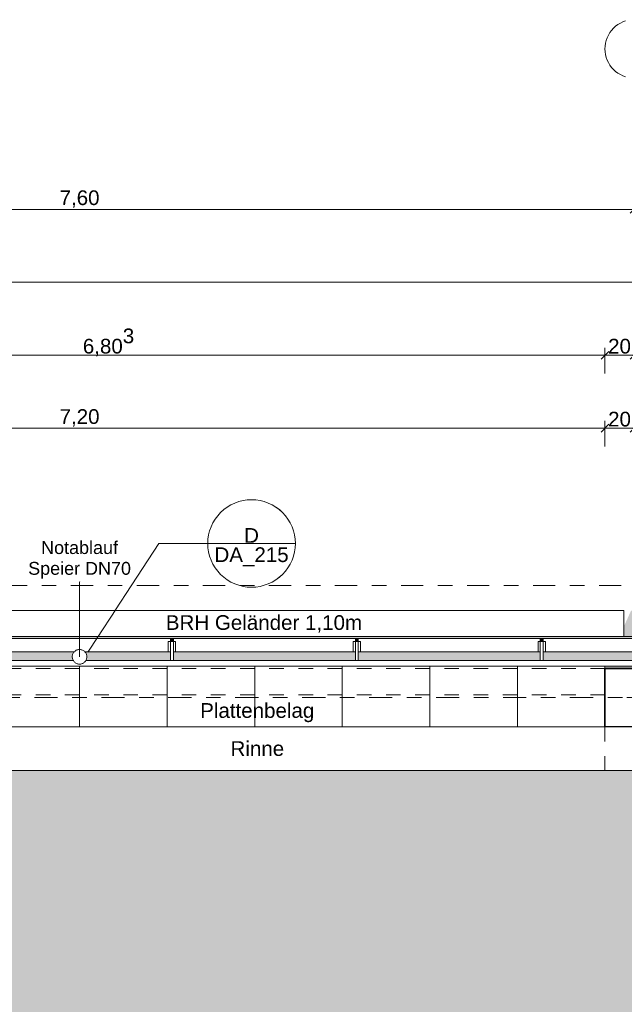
# Model space of a CAD drawing. Header units: metres. Extents: x -180 to 4, y -50 to 6.
# Tile 86 of 256: x -156.83 to -152.69, y -2.55 to 4.2. Entities that reach past the tile are written whole.
import ezdxf

# ---------------------------------------------------------------- set-up
doc = ezdxf.new("R2010")
doc.units = ezdxf.units.M
doc.header["$LTSCALE"] = 0.05
doc.header["$PDMODE"] = 1
doc.header["$PDSIZE"] = -2
for name, pattern in [('ISO-02 Strichlinie', [3.81, 3.048, -0.762]), ('ISO-10 Strichpunktlinie', [4.699, 3.048, -0.762, 0.127, -0.762]), ('Linienart-1', [2.116328, 1.058164, -1.058164]), ('Linienart-20', [2.116531, 1.058062, -1.058469]), ('Linienart-53', [5.291531, 3.175, -1.058062, 0.352704, -0.705764])]:
    doc.linetypes.add(name, pattern=pattern)
doc.layers.get('0').update_dxf_attribs({"lineweight": 25})
for name, color, linetype, lineweight, true_color in [('30 -33 Aussenwände- 3 Aussenstützen', 7, 'Continuous', 50, 0x0000dd), ('30 -33 Aussenwände- 7 Fassade_ Elemente', 7, 'Continuous', 9, 0x00aacc), ('30 -35 Decken- 1 Konstruktion-Träger- Stahlbeton', 7, 'Continuous', 13, 0x33aa00), ('30 -36 Dächer- 3 Dachbeläge', 7, 'Continuous', 15, 0x9999ff), ('30 -36 Dächer- 4 Dachbekleidungen', 7, 'Continuous', 9, 0xccccff), ('70 -72 Beschriftung- 1 Beschriftung allgemein', 7, 'Continuous', 9, 0xff6633), ('70 -72 Beschriftung- 7 Detailverweise', 7, 'Continuous', 9, 0x00dd00), ('70 -72 Beschriftung- 7 Detailverweise Linie', 7, 'Continuous', 9, 0x00dd00), ('70 -76 Bemaßung- 2 Allgemein', 7, 'Continuous', 5, 0x6666cc)]:
    doc.layers.add(name, color=color, linetype=linetype, lineweight=lineweight, true_color=true_color)
for name, color, linetype, lineweight in [('40 -41 Abwasser_Wasser_Gas- 2 Wasser-1', 7, 'Continuous', 15), ('60- 61 allgemeine Ausstattung- 4 Terrassen', 7, 'Continuous', 9), ('70 -71 Achsen- 1 Gebäudeachsen', 7, 'Linienart-53', 18), ('70 -72 Beschriftung-14 Schatten', 7, 'Continuous', 5), ('Keine', 7, 'Continuous', 9)]:
    doc.layers.add(name, color=color, linetype=linetype, lineweight=lineweight)
doc.styles.add('Arial', font='arial.ttf')
doc.dimstyles.new('k+k 1_50', dxfattribs={"dimtxt": 0.100689, "dimasz": 0.05302, "dimexe": 0.05, "dimexo": 0.15, "dimgap": 0.01, "dimtad": 1, "dimdec": 3, "dimtxsty": 'Arial', "dimblk": 'VW_SLASH', "dimblk1": 'VW_SLASH', "dimblk2": 'VW_SLASH', "dimcen": 0, "dimdle": 0.05, "dimadec": 3, "dimazin": 0, "dimtfac": 0.75, "dimtdec": 3, "dimtix": 1, "dimtmove": 0, "dimatfit": 0, "dimldrblk": 'VW_SLASH-1', "dimfxl": 0.125, "dimfxlon": 1, "dimfrac": 2, "dimtolj": 1, "dimarcsym": 0})

# ---------------------------------------------------------------- blocks, each defined once
blk = doc.blocks.new('Gruppe-3945')
at = {"layer": '30 -33 Aussenwände- 3 Aussenstützen', "linetype": 'Continuous', "lineweight": 9, "transparency": 33554687}
for p, q in [((-152.621, -0.397), (-152.621, -0.497)), ((-152.671, -0.447), (-152.571, -0.447))]:
    blk.add_line(p, q, dxfattribs=at)
blk = doc.blocks.new('Gruppe-3946')
at = {"color": 255, "lineweight": 35, "transparency": 33554687}
blk.add_wipeout([(-152.421, -0.247), (-152.821, -0.247), (-152.821, -0.647), (-152.421, -0.647)], dxfattribs=at).dxf.layer = '30 -33 Aussenwände- 3 Aussenstützen'
at = {"layer": '30 -33 Aussenwände- 3 Aussenstützen', "lineweight": 35, "transparency": 33554687, "flags": 128}
blk.add_lwpolyline([(-152.421, -0.247), (-152.821, -0.247), (-152.821, -0.647), (-152.421, -0.647)], close=True, dxfattribs=at)
at = {"layer": '30 -33 Aussenwände- 3 Aussenstützen', "transparency": 33554687}
blk.add_blockref('Gruppe-3945', (0, 0), dxfattribs=at)
blk = doc.blocks.new('Gruppe-3947')
at = {"layer": '30 -33 Aussenwände- 3 Aussenstützen', "color": 7}
blk.add_blockref('Gruppe-3946', (0, 0), dxfattribs=at)
at = {"layer": '30 -33 Aussenwände- 3 Aussenstützen', "color": 0, "flags": 1}
for tag in ['IFC_UUID', 'instanceID']:
    blk.add_attdef(tag, (-152.821, -0.647), '', height=0.00018, dxfattribs=at)
blk = doc.blocks.new('Gruppe-4408')
at = {"layer": '30 -35 Decken- 1 Konstruktion-Träger- Stahlbeton', "color": 7, "linetype": 'Linienart-20', "lineweight": 13, "transparency": 33554687}
for p, q in [((-152.821, -0.247), (-160.021, -0.247)), ((-152.821, -0.427), (-160.021, -0.427))]:
    blk.add_line(p, q, dxfattribs=at)
at = {"layer": '30 -35 Decken- 1 Konstruktion-Träger- Stahlbeton', "color": 7, "linetype": 'Continuous', "lineweight": 35, "transparency": 33554687, "flags": 128}
blk.add_lwpolyline([(-152.821, -0.427), (-152.821, -0.247)], dxfattribs=at)
at = {"layer": '30 -35 Decken- 1 Konstruktion-Träger- Stahlbeton', "color": 0, "flags": 1}
for tag in ['IFC_UUID', 'instanceID']:
    blk.add_attdef(tag, (-160.021, -0.427), '', height=0.00018, dxfattribs=at)
blk = doc.blocks.new('Gruppe-4418')
at = {"layer": '30 -35 Decken- 1 Konstruktion-Träger- Stahlbeton', "color": 7, "linetype": 'Linienart-20', "lineweight": 13, "transparency": 33554687}
blk.add_line((-152.821, -0.647), (-152.821, -11.497), dxfattribs=at)
at = {"layer": '30 -35 Decken- 1 Konstruktion-Träger- Stahlbeton', "color": 7, "linetype": 'Continuous', "lineweight": 35, "transparency": 33554687, "flags": 128}
blk.add_lwpolyline([(-152.421, -0.647), (-152.821, -0.647)], dxfattribs=at)
at = {"layer": '30 -35 Decken- 1 Konstruktion-Träger- Stahlbeton', "color": 0, "flags": 1}
for tag in ['IFC_UUID', 'instanceID']:
    blk.add_attdef(tag, (-152.821, -11.497), '', height=0.00018, dxfattribs=at)
blk = doc.blocks.new('_03-OG3_Tragwerk (2D)')
at = {"layer": '30 -33 Aussenwände- 3 Aussenstützen'}
blk.add_blockref('Gruppe-3947', (0, 0), dxfattribs=at)
at = {"layer": '30 -35 Decken- 1 Konstruktion-Träger- Stahlbeton'}
for name in ['Gruppe-4408', 'Gruppe-4418']:
    blk.add_blockref(name, (0, 0), dxfattribs=at)
blk = doc.blocks.new('Gruppe-8301')
at = {"layer": '70 -72 Beschriftung- 1 Beschriftung allgemein', "linetype": 'Continuous', "lineweight": 0}
blk.add_hatch(color=30, dxfattribs=at).paths.add_polyline_path([(-156.4218, 0.3446), (-156.421, 0.3476), (-156.4202, 0.3446)])
at = {"layer": '70 -72 Beschriftung- 1 Beschriftung allgemein', "lineweight": 5, "flags": 128}
blk.add_lwpolyline([(-156.4218, 0.3446), (-156.421, 0.3476), (-156.4202, 0.3446)], close=True, dxfattribs=at)
at = {"layer": '70 -72 Beschriftung- 1 Beschriftung allgemein', "insert": (-156.421, 0.6257), "char_height": 0.088103, "attachment_point": 2, "line_spacing_factor": 0.969685, "style": 'Arial'}
blk.add_mtext('Notablauf\\PSpeier DN70', dxfattribs=at)
at = {"color": 255}
blk.add_wipeout([(-156.3777, -0.192), (-156.3804, -0.1962), (-156.3834, -0.2), (-156.3868, -0.2035), (-156.3906, -0.2067), (-156.3946, -0.2095), (-156.3989, -0.2119), (-156.4034, -0.2138), (-156.4081, -0.2153), (-156.4129, -0.2164), (-156.4177, -0.2169), (-156.4226, -0.217), (-156.4275, -0.2166), (-156.4324, -0.2157), (-156.4371, -0.2144), (-156.4416, -0.2126), (-156.446, -0.2103), (-156.4501, -0.2077), (-156.454, -0.2046), (-156.4575, -0.2012), (-156.4607, -0.1975), (-156.4635, -0.1934), (-156.4658, -0.1892), (-156.4678, -0.1847), (-156.4693, -0.18), (-156.4703, -0.1752), (-156.4709, -0.1703), (-156.471, -0.1654), (-156.4706, -0.1605), (-156.4697, -0.1557), (-156.4683, -0.151), (-156.4665, -0.1464), (-156.4643, -0.142), (-156.4616, -0.1379), (-156.4586, -0.1341), (-156.4552, -0.1305), (-156.4514, -0.1274), (-156.4474, -0.1246), (-156.4431, -0.1222), (-156.4386, -0.1202), (-156.4339, -0.1187), (-156.4291, -0.1177), (-156.4243, -0.1171), (-156.4194, -0.1171), (-156.4145, -0.1175), (-156.4096, -0.1183), (-156.4049, -0.1197), (-156.4004, -0.1215), (-156.396, -0.1237), (-156.3919, -0.1264), (-156.388, -0.1294), (-156.3845, -0.1329), (-156.3813, -0.1366), (-156.3785, -0.1406), (-156.3762, -0.1449), (-156.3742, -0.1494), (-156.3727, -0.1541), (-156.3717, -0.1589), (-156.3711, -0.1638), (-156.371, -0.1687), (-156.3714, -0.1736), (-156.3723, -0.1784), (-156.3737, -0.1831), (-156.3755, -0.1877)], dxfattribs=at).dxf.layer = '40 -41 Abwasser_Wasser_Gas- 2 Wasser-1'
at = {"layer": '40 -41 Abwasser_Wasser_Gas- 2 Wasser-1', "flags": 128}
blk.add_lwpolyline([(-156.3777, -0.192), (-156.3804, -0.1962), (-156.3834, -0.2), (-156.3868, -0.2035), (-156.3906, -0.2067), (-156.3946, -0.2095), (-156.3989, -0.2119), (-156.4034, -0.2138), (-156.4081, -0.2153), (-156.4129, -0.2164), (-156.4177, -0.2169), (-156.4226, -0.217), (-156.4275, -0.2166), (-156.4324, -0.2157), (-156.4371, -0.2144), (-156.4416, -0.2126), (-156.446, -0.2103), (-156.4501, -0.2077), (-156.454, -0.2046), (-156.4575, -0.2012), (-156.4607, -0.1975), (-156.4635, -0.1934), (-156.4658, -0.1892), (-156.4678, -0.1847), (-156.4693, -0.18), (-156.4703, -0.1752), (-156.4709, -0.1703), (-156.471, -0.1654), (-156.4706, -0.1605), (-156.4697, -0.1557), (-156.4683, -0.151), (-156.4665, -0.1464), (-156.4643, -0.142), (-156.4616, -0.1379), (-156.4586, -0.1341), (-156.4552, -0.1305), (-156.4514, -0.1274), (-156.4474, -0.1246), (-156.4431, -0.1222), (-156.4386, -0.1202), (-156.4339, -0.1187), (-156.4291, -0.1177), (-156.4243, -0.1171), (-156.4194, -0.1171), (-156.4145, -0.1175), (-156.4096, -0.1183), (-156.4049, -0.1197), (-156.4004, -0.1215), (-156.396, -0.1237), (-156.3919, -0.1264), (-156.388, -0.1294), (-156.3845, -0.1329), (-156.3813, -0.1366), (-156.3785, -0.1406), (-156.3762, -0.1449), (-156.3742, -0.1494), (-156.3727, -0.1541), (-156.3717, -0.1589), (-156.3711, -0.1638), (-156.371, -0.1687), (-156.3714, -0.1736), (-156.3723, -0.1784), (-156.3737, -0.1831), (-156.3755, -0.1877)], close=True, dxfattribs=at)
at = {"layer": '70 -72 Beschriftung- 1 Beschriftung allgemein'}
blk.add_line((-156.421, -0.167), (-156.421, 0.3476), dxfattribs=at)
blk = doc.blocks.new('Gruppe-8370')
at = {"layer": '70 -72 Beschriftung- 7 Detailverweise'}
blk.add_line((0.935, 0), (0.335, 0), dxfattribs=at)
at = {"layer": '70 -72 Beschriftung- 7 Detailverweise', "flags": 128}
blk.add_lwpolyline([(0.935, 0), (0.9336, -0.0294), (0.9292, -0.0585), (0.9221, -0.0871), (0.9122, -0.1148), (0.8996, -0.1414), (0.8844, -0.1667), (0.8669, -0.1903), (0.8471, -0.2121), (0.8253, -0.2319), (0.8017, -0.2494), (0.7764, -0.2646), (0.7498, -0.2772), (0.7221, -0.2871), (0.6935, -0.2942), (0.6644, -0.2986), (0.635, -0.3), (0.6056, -0.2986), (0.5765, -0.2942), (0.5479, -0.2871), (0.5202, -0.2772), (0.4936, -0.2646), (0.4683, -0.2494), (0.4447, -0.2319), (0.4229, -0.2121), (0.4031, -0.1903), (0.3856, -0.1667), (0.3704, -0.1414), (0.3578, -0.1148), (0.3479, -0.0871), (0.3408, -0.0585), (0.3364, -0.0294), (0.335, 0), (0.3364, 0.0294), (0.3408, 0.0585), (0.3479, 0.0871), (0.3578, 0.1148), (0.3704, 0.1414), (0.3856, 0.1667), (0.4031, 0.1903), (0.4229, 0.2121), (0.4447, 0.2319), (0.4683, 0.2494), (0.4936, 0.2646), (0.5202, 0.2772), (0.5479, 0.2871), (0.5765, 0.2942), (0.6056, 0.2986), (0.635, 0.3), (0.6644, 0.2986), (0.6935, 0.2942), (0.7221, 0.2871), (0.7498, 0.2772), (0.7764, 0.2646), (0.8017, 0.2494), (0.8253, 0.2319), (0.8471, 0.2121), (0.8669, 0.1903), (0.8844, 0.1667), (0.8996, 0.1414), (0.9122, 0.1148), (0.9221, 0.0871), (0.9292, 0.0585), (0.9336, 0.0294)], close=True, dxfattribs=at)
at = {"layer": '70 -72 Beschriftung- 7 Detailverweise'}
blk.add_point((0.635, 0), dxfattribs=at)
at = {"layer": '70 -72 Beschriftung- 7 Detailverweise', "line_spacing_factor": 0.96878, "style": 'Arial'}
for s, insert, char_height, attachment_point in [('D', (0.635, 0.0046), 0.1007, 8), ('DA_215', (0.635, -0.0267), 0.10069, 2)]:
    blk.add_mtext(s, dxfattribs=dict(at, insert=insert, char_height=char_height, attachment_point=attachment_point))
blk = doc.blocks.new('Referenzmarkierung-76')
at = {"layer": '70 -72 Beschriftung- 7 Detailverweise', "transparency": 33554687}
for q in [(-0.4863, -0.7448), (0.635, 0)]:
    blk.add_line((0, 0), q, dxfattribs=at)
at = {"layer": '70 -72 Beschriftung- 7 Detailverweise', "color": 7, "transparency": 33554687}
blk.add_blockref('Gruppe-8370', (0, 0), dxfattribs=at)
blk = doc.blocks.new('Gruppe-8411')
at = {"layer": '70 -72 Beschriftung- 1 Beschriftung allgemein', "insert": (-155.8297, 0.1182), "char_height": 0.100689, "attachment_point": 1, "line_spacing_factor": 0.970891, "style": 'Arial'}
blk.add_mtext('BRH Geländer 1,10m', dxfattribs=at)
blk = doc.blocks.new('Gruppe-8611')
at = {"color": 255}
blk.add_wipeout([(-155.7777, -0.132), (-155.7777, -0.062), (-155.7977, -0.062), (-155.7977, -0.132)], dxfattribs=at).dxf.layer = '30 -36 Dächer- 4 Dachbekleidungen'
at = {"layer": '30 -36 Dächer- 3 Dachbeläge', "linetype": 'Continuous', "lineweight": 0, "transparency": 33554687}
blk.add_hatch(color=254, dxfattribs=at).paths.add_polyline_path([(-155.7777, -0.042), (-155.7777, -0.062), (-155.7977, -0.062), (-155.7977, -0.042)])
at = {"layer": '30 -36 Dächer- 3 Dachbeläge', "color": 254, "linetype": 'Continuous', "lineweight": 9, "true_color": 0xccccff, "transparency": 33554687, "flags": 128}
blk.add_lwpolyline([(-155.7777, -0.042), (-155.7777, -0.062), (-155.7977, -0.062), (-155.7977, -0.042)], dxfattribs=at)
at = {"layer": '30 -36 Dächer- 4 Dachbekleidungen', "flags": 128}
for points in [[(-155.8127, -0.132), (-155.8127, -0.062), (-155.7977, -0.062)], [(-155.7777, -0.132), (-155.7777, -0.062), (-155.7977, -0.062), (-155.7977, -0.132)], [(-155.7627, -0.132), (-155.7627, -0.062), (-155.7777, -0.062)]]:
    blk.add_lwpolyline(points, dxfattribs=at)
at = {"color": 255}
blk.add_wipeout([(-155.7777, -0.132), (-155.7777, -0.192), (-155.7977, -0.192), (-155.7977, -0.132)], dxfattribs=at).dxf.layer = '30 -36 Dächer- 4 Dachbekleidungen'
at = {"layer": '30 -36 Dächer- 4 Dachbekleidungen', "flags": 128}
blk.add_lwpolyline([(-155.7777, -0.132), (-155.7777, -0.192), (-155.7977, -0.192), (-155.7977, -0.132)], dxfattribs=at)
blk = doc.blocks.new('Gruppe-8612')
at = {"color": 255}
blk.add_wipeout([(-154.511, -0.132), (-154.511, -0.062), (-154.531, -0.062), (-154.531, -0.132)], dxfattribs=at).dxf.layer = '30 -36 Dächer- 4 Dachbekleidungen'
at = {"layer": '30 -36 Dächer- 3 Dachbeläge', "linetype": 'Continuous', "lineweight": 0, "transparency": 33554687}
blk.add_hatch(color=254, dxfattribs=at).paths.add_polyline_path([(-154.511, -0.042), (-154.511, -0.062), (-154.531, -0.062), (-154.531, -0.042)])
at = {"layer": '30 -36 Dächer- 3 Dachbeläge', "color": 254, "linetype": 'Continuous', "lineweight": 9, "true_color": 0xccccff, "transparency": 33554687, "flags": 128}
blk.add_lwpolyline([(-154.511, -0.042), (-154.511, -0.062), (-154.531, -0.062), (-154.531, -0.042)], dxfattribs=at)
at = {"layer": '30 -36 Dächer- 4 Dachbekleidungen', "flags": 128}
for points in [[(-154.546, -0.132), (-154.546, -0.062), (-154.531, -0.062)], [(-154.511, -0.132), (-154.511, -0.062), (-154.531, -0.062), (-154.531, -0.132)], [(-154.496, -0.132), (-154.496, -0.062), (-154.511, -0.062)]]:
    blk.add_lwpolyline(points, dxfattribs=at)
at = {"color": 255}
blk.add_wipeout([(-154.511, -0.132), (-154.511, -0.192), (-154.531, -0.192), (-154.531, -0.132)], dxfattribs=at).dxf.layer = '30 -36 Dächer- 4 Dachbekleidungen'
at = {"layer": '30 -36 Dächer- 4 Dachbekleidungen', "flags": 128}
blk.add_lwpolyline([(-154.511, -0.132), (-154.511, -0.192), (-154.531, -0.192), (-154.531, -0.132)], dxfattribs=at)
blk = doc.blocks.new('Gruppe-8613')
at = {"color": 255}
blk.add_wipeout([(-153.2443, -0.132), (-153.2443, -0.062), (-153.2643, -0.062), (-153.2643, -0.132)], dxfattribs=at).dxf.layer = '30 -36 Dächer- 4 Dachbekleidungen'
at = {"layer": '30 -36 Dächer- 3 Dachbeläge', "linetype": 'Continuous', "lineweight": 0, "transparency": 33554687}
blk.add_hatch(color=254, dxfattribs=at).paths.add_polyline_path([(-153.2443, -0.042), (-153.2443, -0.062), (-153.2643, -0.062), (-153.2643, -0.042)])
at = {"layer": '30 -36 Dächer- 3 Dachbeläge', "color": 254, "linetype": 'Continuous', "lineweight": 9, "true_color": 0xccccff, "transparency": 33554687, "flags": 128}
blk.add_lwpolyline([(-153.2443, -0.042), (-153.2443, -0.062), (-153.2643, -0.062), (-153.2643, -0.042)], dxfattribs=at)
at = {"layer": '30 -36 Dächer- 4 Dachbekleidungen', "flags": 128}
for points in [[(-153.2793, -0.132), (-153.2793, -0.062), (-153.2643, -0.062)], [(-153.2443, -0.132), (-153.2443, -0.062), (-153.2643, -0.062), (-153.2643, -0.132)], [(-153.2293, -0.132), (-153.2293, -0.062), (-153.2443, -0.062)]]:
    blk.add_lwpolyline(points, dxfattribs=at)
at = {"color": 255}
blk.add_wipeout([(-153.2443, -0.132), (-153.2443, -0.192), (-153.2643, -0.192), (-153.2643, -0.132)], dxfattribs=at).dxf.layer = '30 -36 Dächer- 4 Dachbekleidungen'
at = {"layer": '30 -36 Dächer- 4 Dachbekleidungen', "flags": 128}
blk.add_lwpolyline([(-153.2443, -0.132), (-153.2443, -0.192), (-153.2643, -0.192), (-153.2643, -0.132)], dxfattribs=at)
blk = doc.blocks.new('Gruppe-8878')
at = {"layer": '70 -72 Beschriftung- 7 Detailverweise', "transparency": 33554687}
blk.add_line((-155.87736496, 0.61), (-155.24236496, 0.61), dxfattribs=at)
at = {"layer": '70 -72 Beschriftung- 7 Detailverweise'}
blk.add_line((-154.94236496, 0.61), (-155.54236496, 0.61), dxfattribs=at)
at = {"layer": '70 -72 Beschriftung- 7 Detailverweise', "flags": 128}
blk.add_lwpolyline([(-154.94236496, 0.61), (-154.94380954, 0.58059486), (-154.94812937, 0.5514729), (-154.95528286, 0.5229146), (-154.9652011, 0.49519497), (-154.97778858, 0.46858098), (-154.99292407, 0.44332893), (-155.01046182, 0.41968201), (-155.03023292, 0.39786797), (-155.05204697, 0.37809686), (-155.07569389, 0.36055912), (-155.10094594, 0.34542362), (-155.12755993, 0.33283614), (-155.15527955, 0.3229179), (-155.18383786, 0.31576442), (-155.21295981, 0.31144458), (-155.24236496, 0.31), (-155.2717701, 0.31144458), (-155.30089205, 0.31576442), (-155.32945036, 0.3229179), (-155.35716999, 0.33283614), (-155.38378398, 0.34542362), (-155.40903603, 0.36055912), (-155.43268294, 0.37809686), (-155.45449699, 0.39786797), (-155.47426809, 0.41968201), (-155.49180584, 0.44332893), (-155.50694134, 0.46858098), (-155.51952882, 0.49519497), (-155.52944706, 0.5229146), (-155.53660054, 0.5514729), (-155.54092037, 0.58059486), (-155.54236496, 0.61), (-155.54092037, 0.63940514), (-155.53660054, 0.6685271), (-155.52944706, 0.6970854), (-155.51952882, 0.72480503), (-155.50694134, 0.75141902), (-155.49180584, 0.77667107), (-155.47426809, 0.80031799), (-155.45449699, 0.82213203), (-155.43268294, 0.84190314), (-155.40903603, 0.85944088), (-155.38378398, 0.87457638), (-155.35716999, 0.88716386), (-155.32945036, 0.8970821), (-155.30089205, 0.90423558), (-155.2717701, 0.90855542), (-155.24236496, 0.91), (-155.21295981, 0.90855542), (-155.18383786, 0.90423558), (-155.15527955, 0.8970821), (-155.12755993, 0.88716386), (-155.10094594, 0.87457638), (-155.07569389, 0.85944088), (-155.05204697, 0.84190314), (-155.03023292, 0.82213203), (-155.01046182, 0.80031799), (-154.99292407, 0.77667107), (-154.97778858, 0.75141902), (-154.9652011, 0.72480503), (-154.95528286, 0.6970854), (-154.94812937, 0.6685271), (-154.94380954, 0.63940514)], close=True, dxfattribs=at)
at = {"layer": '70 -72 Beschriftung- 7 Detailverweise'}
blk.add_point((-155.24236496, 0.61), dxfattribs=at)
at = {"layer": '70 -72 Beschriftung- 7 Detailverweise', "line_spacing_factor": 0.96878, "style": 'Arial'}
for s, insert, char_height, attachment_point in [('D', (-155.24236496, 0.61458611), 0.10068866, 8), ('DA_215', (-155.24236496, 0.58333588), 0.100688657, 2)]:
    blk.add_mtext(s, dxfattribs=dict(at, insert=insert, char_height=char_height, attachment_point=attachment_point))
at = {"color": 255}
blk.add_wipeout([(-160.15099996, 0.14995802), (-152.69099996, 0.14995802), (-152.69099996, -0.02704198), (-160.15099996, -0.02704198)], dxfattribs=at).dxf.layer = '30 -33 Aussenwände- 7 Fassade_ Elemente'
at = {"color": 255, "linetype": 'ISO-02 Strichlinie', "lineweight": 5, "transparency": 33554483}
blk.add_wipeout([(-152.62059596, -0.94704198), (-152.62059596, -11.49704198), (-152.82099996, -11.49704198), (-152.82099996, -11.89704198), (-152.62059596, -11.89704198), (-152.62059596, -12.11704198), (-159.80099996, -12.11704198), (-159.80099996, -11.62704198), (-159.62399996, -11.62704198), (-159.62399996, -8.69704198), (-155.87399996, -8.69704198), (-155.87399996, -2.69704198), (-159.62399996, -2.69704198), (-159.62399996, -0.94704198)], dxfattribs=at).dxf.layer = '60- 61 allgemeine Ausstattung- 4 Terrassen'
at = {"layer": '30 -36 Dächer- 3 Dachbeläge', "linetype": 'Continuous', "lineweight": 0}
blk.add_hatch(color=254, dxfattribs=at).paths.add_polyline_path([(-159.80099996, -0.19204198), (-83.34099996, -0.19204198), (-83.34099996, -0.02704198), (-159.80099996, -0.02704198)])
at = {"layer": '60- 61 allgemeine Ausstattung- 4 Terrassen', "linetype": 'Continuous', "lineweight": 9, "transparency": 33554483}
h = blk.add_hatch(dxfattribs=at)
h.set_pattern_fill('Sand 1 sehr fein SRF', style=0, pattern_type=2)
h.set_pattern_definition([(-22, (-129.5485, -6.532042), (-0.018555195, 0.04226461), [0.000625, -0.061875]), (14, (-129.540251, -6.554718), (-0.037110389, -0.027832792), [0.000625, -0.030625]), (-3.77456, (-129.599014, -6.56915), (-0.01958604, 0.06597403), [0.00028186, -0.09367194]), (-68, (-129.42892, -6.50524), (0.1926424, 0.04408), [0.00028125, -0.09346875]), (96, (-129.562934, -6.596983), (-0.036105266, -0.06319548), [0.0005625, -0.0931875]), (132, (-129.5351, -6.57328), (0.040202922, 0.004123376), [0.0003125, -0.0621875]), (-17, (-129.567055, -6.55678), (0.0930531, 0.02892868), [0.000625, -0.061875]), (-145, (-129.5619, -6.551625), (0.06266964, -0.04009224), [0.000625, -0.061875]), (-137, (-129.57633, -6.548533), (0.0494443, -0.02123569), [0.000625, -0.061875])])
h.paths.add_polyline_path([(-99.84099996, -11.27704198), (-99.35099996, -11.27704198), (-99.35099996, -11.10004198), (-99.54599996, -11.10004198), (-99.54599996, -8.69704198), (-101.84599996, -8.69704198), (-101.84599996, -2.69704198), (-99.54599996, -2.69704198), (-99.54599996, -0.94704198), (-159.62399996, -0.94704198), (-159.62399996, -2.69704198), (-155.87399996, -2.69704198), (-155.87399996, -8.69704198), (-159.62399996, -8.69704198), (-159.62399996, -11.62704198), (-159.80099996, -11.62704198), (-159.80099996, -12.11704198), (-100.01799996, -12.11704198), (-100.01799996, -11.76704198), (-99.84099996, -11.76704198)])
h.paths.add_polyline_path([(-152.82099996, -11.49704198), (-152.42099996, -11.49704198), (-152.42099996, -11.89704198), (-152.82099996, -11.89704198)])
h.paths.add_polyline_path([(-107.22099996, -11.49704198), (-106.82099996, -11.49704198), (-106.82099996, -11.89704198), (-107.22099996, -11.89704198)])
h.paths.add_polyline_path([(-114.82099996, -11.49704198), (-114.42099996, -11.49704198), (-114.42099996, -11.89704198), (-114.82099996, -11.89704198)])
h.paths.add_polyline_path([(-122.42099996, -11.49704198), (-122.02099996, -11.49704198), (-122.02099996, -11.89704198), (-122.42099996, -11.89704198)])
h.paths.add_polyline_path([(-130.02099996, -11.49704198), (-129.62099996, -11.49704198), (-129.62099996, -11.89704198), (-130.02099996, -11.89704198)])
h.paths.add_polyline_path([(-137.62099996, -11.49704198), (-137.22099996, -11.49704198), (-137.22099996, -11.89704198), (-137.62099996, -11.89704198)])
h.paths.add_polyline_path([(-145.22099996, -11.49704198), (-144.82099996, -11.49704198), (-144.82099996, -11.89704198), (-145.22099996, -11.89704198)])
at = {"layer": '30 -33 Aussenwände- 7 Fassade_ Elemente', "flags": 128}
blk.add_lwpolyline([(-160.15099996, 0.14995802), (-152.69099996, 0.14995802), (-152.69099996, -0.02704198), (-160.15099996, -0.02704198)], close=True, dxfattribs=at)
at = {"layer": '30 -36 Dächer- 3 Dachbeläge', "flags": 128}
blk.add_lwpolyline([(-159.80099996, -0.19204198), (-83.34099996, -0.19204198), (-83.34099996, -0.02704198), (-159.80099996, -0.02704198)], close=True, dxfattribs=at)
at = {"color": 255}
blk.add_wipeout([(-159.80099996, -0.13204198), (-83.34099996, -0.13204198), (-83.34099996, -0.04204198), (-159.80099996, -0.04204198)], dxfattribs=at).dxf.layer = '30 -36 Dächer- 4 Dachbekleidungen'
at = {"color": 255, "lineweight": 9}
blk.add_wipeout([(-159.62399996, -0.64704198), (-83.51799996, -0.64704198), (-83.51799996, -0.94704198), (-159.62399996, -0.94704198)], dxfattribs=at).dxf.layer = '40 -41 Abwasser_Wasser_Gas- 2 Wasser-1'
at = {"layer": '60- 61 allgemeine Ausstattung- 4 Terrassen', "linetype": 'Continuous', "lineweight": 9, "transparency": 33554534}
h = blk.add_hatch(dxfattribs=at)
h.set_pattern_fill('Platte 60_60 SRF-1', style=0, pattern_type=2)
h.set_pattern_definition([(90, (-152.821, -0.64704), (-0.6, 7e-17), []), (0, (-152.821, -0.64704), (0, 0.6), [])])
h.paths.add_polyline_path([(-159.80099996, -0.51704198), (-159.62399996, -0.51704198), (-159.62399996, -0.64704198), (-152.82099996, -0.64704198), (-152.82099996, -0.19204198), (-159.80099996, -0.19204198)])
at = {"layer": '30 -36 Dächer- 4 Dachbekleidungen', "flags": 128}
blk.add_lwpolyline([(-159.80099996, -0.13204198), (-83.34099996, -0.13204198), (-83.34099996, -0.04204198), (-159.80099996, -0.04204198)], close=True, dxfattribs=at)
at = {"layer": '40 -41 Abwasser_Wasser_Gas- 2 Wasser-1', "color": 7, "lineweight": 9, "flags": 128}
blk.add_lwpolyline([(-159.62399996, -0.64704198), (-83.51799996, -0.64704198), (-83.51799996, -0.94704198), (-159.62399996, -0.94704198)], close=True, dxfattribs=at)
at = {"layer": '60- 61 allgemeine Ausstattung- 4 Terrassen', "color": 252, "linetype": 'Continuous', "lineweight": 9, "true_color": 0x888888, "transparency": 33554687, "flags": 128}
blk.add_lwpolyline([(-159.80099996, -0.51704198), (-159.62399996, -0.51704198), (-159.62399996, -0.64704198), (-152.82099996, -0.64704198), (-152.82099996, -0.19204198), (-159.80099996, -0.19204198)], close=True, dxfattribs=at)
at = {"layer": '70 -72 Beschriftung- 1 Beschriftung allgemein', "color": 7}
blk.add_blockref('Gruppe-8411', (0, 0), dxfattribs=at)
at = {"layer": '70 -72 Beschriftung- 1 Beschriftung allgemein', "attachment_point": 1, "line_spacing_factor": 0.96878, "style": 'Arial'}
for s, insert, char_height in [('Plattenbelag', (-155.5944623, -0.48473077), 0.1006886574), ('Rinne', (-155.38651634, -0.74552523), 0.100688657)]:
    blk.add_mtext(s, dxfattribs=dict(at, insert=insert, char_height=char_height))
at = {"color": 255}
blk.add_wipeout([(-159.80099996, -0.23204198), (-83.34099996, -0.23204198), (-83.34099996, -0.19204198), (-159.80099996, -0.19204198)], dxfattribs=at).dxf.layer = '30 -36 Dächer- 4 Dachbekleidungen'
at = {"layer": '30 -36 Dächer- 4 Dachbekleidungen', "flags": 128}
blk.add_lwpolyline([(-159.80099996, -0.23204198), (-83.34099996, -0.23204198), (-83.34099996, -0.19204198), (-159.80099996, -0.19204198)], close=True, dxfattribs=at)
at = {"layer": '40 -41 Abwasser_Wasser_Gas- 2 Wasser-1', "color": 7}
blk.add_blockref('Gruppe-8301', (0, 0), dxfattribs=at)
at = {"layer": '70 -72 Beschriftung- 1 Beschriftung allgemein', "color": 7}
for name in ['Gruppe-8612', 'Gruppe-8613']:
    blk.add_blockref(name, (0, 0), dxfattribs=at)
at = {"layer": '70 -72 Beschriftung- 7 Detailverweise', "transparency": 33554687}
blk.add_line((-155.87736496, 0.61), (-156.36367723, -0.13475538), dxfattribs=at)
at = {"layer": '70 -72 Beschriftung- 7 Detailverweise'}
blk.add_blockref('Referenzmarkierung-76', (-155.87736496, 0.61), dxfattribs=at)
at = {"layer": '70 -72 Beschriftung- 1 Beschriftung allgemein', "color": 7}
blk.add_blockref('Gruppe-8611', (0, 0), dxfattribs=at)
blk = doc.blocks.new('_OG3_2D (2D)')
at = {"layer": '70 -72 Beschriftung-14 Schatten', "linetype": 'Continuous', "lineweight": 0}
blk.add_hatch(color=7, dxfattribs=at).paths.add_polyline_path([(-152.82099996, -0.24704198), (-152.42099996, -0.24704198), (-152.42099996, -0.64704198), (-152.06114067, 0.14995802), (-152.64174759, 0.14995802)])
at = {"layer": '30 -33 Aussenwände- 7 Fassade_ Elemente'}
blk.add_line((-159.83099996, -0.05704198), (-83.31099996, -0.05704198), dxfattribs=at)
at = {"layer": '70 -72 Beschriftung- 1 Beschriftung allgemein', "color": 7}
blk.add_blockref('Gruppe-8878', (0, 0), dxfattribs=at)
blk = doc.blocks.new('VW_SLASH')
at = {"color": 0, "linetype": 'ByBlock', "lineweight": -2, "transparency": 16777216}
blk.add_line((0.94, 0), (-1, 0), dxfattribs=at)
at = {"color": 0, "lineweight": 20, "transparency": 16777216, "flags": 128}
blk.add_lwpolyline([(0.5, 0.5), (-0.5, -0.5)], dxfattribs=at)
blk = doc.blocks.new('*D10952')
at = {"layer": '70 -76 Bemaßung- 2 Allgemein', "color": 0, "lineweight": -2}
for p, q in [((-160.221, 3.05), (-160.221, 2.95)), ((-152.621, 3.05), (-152.621, 2.95)), ((-152.674, 2.9), (-160.168, 2.9))]:
    blk.add_line(p, q, dxfattribs=at)
at = {"layer": 'Defpoints', "color": 0}
for p in [(-160.221, 2.9), (-160.221, 2.9), (-152.621, 2.9)]:
    blk.add_point(p, dxfattribs=at)
at = {"layer": '70 -76 Bemaßung- 2 Allgemein', "color": 0, "lineweight": -2, "xscale": 0.05302001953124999, "yscale": 0.05302001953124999, "zscale": 0.05302001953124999, "rotation": 180}
blk.add_blockref('VW_SLASH', (-160.221, 2.9), dxfattribs=at)
at = {"layer": '70 -76 Bemaßung- 2 Allgemein', "color": 0, "lineweight": -2, "xscale": 0.05302001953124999, "yscale": 0.05302001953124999, "zscale": 0.05302001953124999}
blk.add_blockref('VW_SLASH', (-152.621, 2.9), dxfattribs=at)
at = {"layer": '70 -76 Bemaßung- 2 Allgemein', "color": 0, "insert": (-156.421, 2.9704), "char_height": 0.10069, "attachment_point": 5, "style": 'Arial'}
blk.add_mtext('\\A1;7,60', dxfattribs=at)
blk = doc.blocks.new('VW_SLASH-1')
at = {"color": 0, "linetype": 'ByBlock', "lineweight": -2, "transparency": 16777216}
blk.add_line((0.94, 0), (-1, 0), dxfattribs=at)
at = {"color": 0, "lineweight": 5, "transparency": 16777216, "flags": 128}
blk.add_lwpolyline([(0.5, 0.5), (-0.5, -0.5)], dxfattribs=at)
blk = doc.blocks.new('*D11005')
at = {"layer": '70 -76 Bemaßung- 2 Allgemein', "color": 0, "lineweight": -2}
for p, q in [((-159.624, 2.275), (-159.624, 2.45)), ((-100.018, 2.275), (-100.018, 2.45)), ((-100.071, 2.4), (-159.571, 2.4))]:
    blk.add_line(p, q, dxfattribs=at)
at = {"layer": 'Defpoints', "color": 0}
for p in [(-159.624, 2.4), (-159.624, -0.497), (-100.018, -11.747)]:
    blk.add_point(p, dxfattribs=at)
at = {"layer": '70 -76 Bemaßung- 2 Allgemein', "color": 0, "lineweight": -2, "xscale": 0.05302001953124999, "yscale": 0.05302001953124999, "zscale": 0.05302001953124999, "rotation": 180}
blk.add_blockref('VW_SLASH', (-159.624, 2.4), dxfattribs=at)
at = {"layer": '70 -76 Bemaßung- 2 Allgemein', "color": 0, "lineweight": -2, "xscale": 0.05302001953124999, "yscale": 0.05302001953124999, "zscale": 0.05302001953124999}
blk.add_blockref('VW_SLASH', (-100.018, 2.4), dxfattribs=at)
at = {"layer": '70 -76 Bemaßung- 2 Allgemein', "color": 0, "insert": (-129.821, 2.4881), "char_height": 0.100689, "attachment_point": 5, "style": 'Arial'}
blk.add_mtext('\\A1;59,60\\S6^ ;', dxfattribs=at)
blk = doc.blocks.new('*D11059')
at = {"layer": '70 -76 Bemaßung- 2 Allgemein', "color": 0, "lineweight": -2}
for p, q in [((-159.624, 1.775), (-159.624, 1.95)), ((-152.874, 1.9), (-159.571, 1.9)), ((-152.821, 1.775), (-152.821, 1.95))]:
    blk.add_line(p, q, dxfattribs=at)
at = {"layer": 'Defpoints', "color": 0}
for p in [(-159.624, 1.9), (-159.624, -0.487), (-152.821, -1.8895)]:
    blk.add_point(p, dxfattribs=at)
at = {"layer": '70 -76 Bemaßung- 2 Allgemein', "color": 0, "lineweight": -2, "xscale": 0.05302001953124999, "yscale": 0.05302001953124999, "zscale": 0.05302001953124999, "rotation": 180}
blk.add_blockref('VW_SLASH', (-159.624, 1.9), dxfattribs=at)
at = {"layer": '70 -76 Bemaßung- 2 Allgemein', "color": 0, "lineweight": -2, "xscale": 0.05302001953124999, "yscale": 0.05302001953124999, "zscale": 0.05302001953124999}
blk.add_blockref('VW_SLASH', (-152.821, 1.9), dxfattribs=at)
at = {"layer": '70 -76 Bemaßung- 2 Allgemein', "color": 0, "insert": (-156.2225, 1.9881), "char_height": 0.100689, "attachment_point": 5, "style": 'Arial'}
blk.add_mtext('\\A1;6,80\\S3^ ;', dxfattribs=at)
blk = doc.blocks.new('*D11060')
at = {"layer": '70 -76 Bemaßung- 2 Allgemein', "color": 0, "lineweight": -2}
for p, q in [((-152.621, 2.05), (-152.621, 1.95)), ((-152.821, 1.775), (-152.821, 1.95)), ((-152.674, 1.9), (-152.768, 1.9))]:
    blk.add_line(p, q, dxfattribs=at)
at = {"layer": 'Defpoints', "color": 0}
for p in [(-152.821, 1.9), (-152.621, 1.9), (-152.821, -1.8895)]:
    blk.add_point(p, dxfattribs=at)
at = {"layer": '70 -76 Bemaßung- 2 Allgemein', "color": 0, "lineweight": -2, "xscale": 0.05302001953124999, "yscale": 0.05302001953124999, "zscale": 0.05302001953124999, "rotation": 180}
blk.add_blockref('VW_SLASH', (-152.821, 1.9), dxfattribs=at)
at = {"layer": '70 -76 Bemaßung- 2 Allgemein', "color": 0, "lineweight": -2, "xscale": 0.05302001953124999, "yscale": 0.05302001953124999, "zscale": 0.05302001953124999}
blk.add_blockref('VW_SLASH', (-152.621, 1.9), dxfattribs=at)
at = {"layer": '70 -76 Bemaßung- 2 Allgemein', "color": 0, "insert": (-152.721, 1.9614), "char_height": 0.10069, "attachment_point": 5, "style": 'Arial'}
blk.add_mtext('\\A1;20', dxfattribs=at)
blk = doc.blocks.new('*D11360')
at = {"layer": '70 -76 Bemaßung- 2 Allgemein', "color": 0, "lineweight": -2}
for p, q in [((-160.021, 1.275), (-160.021, 1.45)), ((-152.821, 1.275), (-152.821, 1.45)), ((-152.874, 1.4), (-159.968, 1.4))]:
    blk.add_line(p, q, dxfattribs=at)
at = {"layer": 'Defpoints', "color": 0}
for p in [(-160.021, 1.4), (-160.021, -0.647), (-152.821, -0.647)]:
    blk.add_point(p, dxfattribs=at)
at = {"layer": '70 -76 Bemaßung- 2 Allgemein', "color": 0, "lineweight": -2, "xscale": 0.05302001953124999, "yscale": 0.05302001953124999, "zscale": 0.05302001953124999, "rotation": 180}
blk.add_blockref('VW_SLASH', (-160.021, 1.4), dxfattribs=at)
at = {"layer": '70 -76 Bemaßung- 2 Allgemein', "color": 0, "lineweight": -2, "xscale": 0.05302001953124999, "yscale": 0.05302001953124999, "zscale": 0.05302001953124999}
blk.add_blockref('VW_SLASH', (-152.821, 1.4), dxfattribs=at)
at = {"layer": '70 -76 Bemaßung- 2 Allgemein', "color": 0, "insert": (-156.421, 1.4704), "char_height": 0.10069, "attachment_point": 5, "style": 'Arial'}
blk.add_mtext('\\A1;7,20', dxfattribs=at)
blk = doc.blocks.new('*D11361')
at = {"layer": '70 -76 Bemaßung- 2 Allgemein', "color": 0, "lineweight": -2}
for p, q in [((-152.621, 1.55), (-152.621, 1.45)), ((-152.821, 1.275), (-152.821, 1.45)), ((-152.674, 1.4), (-152.768, 1.4))]:
    blk.add_line(p, q, dxfattribs=at)
at = {"layer": 'Defpoints', "color": 0}
for p in [(-152.821, 1.4), (-152.621, 1.4), (-152.821, -0.647)]:
    blk.add_point(p, dxfattribs=at)
at = {"layer": '70 -76 Bemaßung- 2 Allgemein', "color": 0, "lineweight": -2, "xscale": 0.05302001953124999, "yscale": 0.05302001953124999, "zscale": 0.05302001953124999, "rotation": 180}
blk.add_blockref('VW_SLASH', (-152.821, 1.4), dxfattribs=at)
at = {"layer": '70 -76 Bemaßung- 2 Allgemein', "color": 0, "lineweight": -2, "xscale": 0.05302001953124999, "yscale": 0.05302001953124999, "zscale": 0.05302001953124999}
blk.add_blockref('VW_SLASH', (-152.621, 1.4), dxfattribs=at)
at = {"layer": '70 -76 Bemaßung- 2 Allgemein', "color": 0, "insert": (-152.721, 1.4614), "char_height": 0.10069, "attachment_point": 5, "style": 'Arial'}
blk.add_mtext('\\A1;20', dxfattribs=at)
blk = doc.blocks.new('_Achsen (3D)')
at = {"layer": '70 -71 Achsen- 1 Gebäudeachsen', "transparency": 33554687}
blk.add_line((-179.668, -0.447), (3.826, -0.447), dxfattribs=at)
at = {"color": 255, "transparency": 33554687}
blk.add_wipeout([(-152.621, 4.2), (-152.6014, 4.199), (-152.582, 4.1961), (-152.5629, 4.1913), (-152.5445, 4.1847), (-152.5267, 4.1763), (-152.5099, 4.1663), (-152.4941, 4.1546), (-152.4796, 4.1414), (-152.4664, 4.1268), (-152.4547, 4.1111), (-152.4446, 4.0942), (-152.4362, 4.0765), (-152.4296, 4.058), (-152.4248, 4.039), (-152.422, 4.0196), (-152.421, 4), (-152.422, 3.9804), (-152.4248, 3.9609), (-152.4296, 3.9419), (-152.4362, 3.9234), (-152.4446, 3.9057), (-152.4547, 3.8888), (-152.4664, 3.8731), (-152.4796, 3.8585), (-152.4941, 3.8454), (-152.5099, 3.8337), (-152.5267, 3.8236), (-152.5445, 3.8152), (-152.5629, 3.8086), (-152.582, 3.8038), (-152.6014, 3.8009), (-152.621, 3.8), (-152.6406, 3.8009), (-152.66, 3.8038), (-152.6791, 3.8086), (-152.6975, 3.8152), (-152.7153, 3.8236), (-152.7321, 3.8337), (-152.7479, 3.8454), (-152.7624, 3.8585), (-152.7756, 3.8731), (-152.7873, 3.8888), (-152.7974, 3.9057), (-152.8058, 3.9234), (-152.8124, 3.9419), (-152.8172, 3.9609), (-152.82, 3.9804), (-152.821, 4), (-152.82, 4.0196), (-152.8172, 4.039), (-152.8124, 4.058), (-152.8058, 4.0765), (-152.7974, 4.0942), (-152.7873, 4.1111), (-152.7756, 4.1268), (-152.7624, 4.1414), (-152.7479, 4.1546), (-152.7321, 4.1663), (-152.7153, 4.1763), (-152.6975, 4.1847), (-152.6791, 4.1913), (-152.66, 4.1961), (-152.6406, 4.199)], dxfattribs=at).dxf.layer = 'Keine'
at = {"layer": 'Keine', "transparency": 33554687, "flags": 128}
blk.add_lwpolyline([(-152.6791, 3.8086), (-152.6975, 3.8152), (-152.7153, 3.8236), (-152.7321, 3.8337), (-152.7479, 3.8454), (-152.7624, 3.8585), (-152.7756, 3.8731), (-152.7873, 3.8888), (-152.7974, 3.9057), (-152.8058, 3.9234), (-152.8124, 3.9419), (-152.8172, 3.9609), (-152.82, 3.9804), (-152.821, 4), (-152.82, 4.0196), (-152.8172, 4.039), (-152.8124, 4.058), (-152.8058, 4.0765), (-152.7974, 4.0942), (-152.7873, 4.1111), (-152.7756, 4.1268), (-152.7624, 4.1414), (-152.7479, 4.1546), (-152.7321, 4.1663), (-152.7153, 4.1763), (-152.6975, 4.1847), (-152.6791, 4.1913)], dxfattribs=at)
blk = doc.blocks.new('Gruppe-9718')
at = {"layer": '70 -76 Bemaßung- 2 Allgemein'}
dim = blk.add_linear_dim(base=(-160.22099996, 2.89995802), p1=(-152.62099996, 2.89995802), p2=(-160.22099996, 2.89995802), text='7,60', dimstyle='k+k 1_50', override={"dimtxt": 0.100689, "dimgap": 0.01, "dimdec": 8, "dimpost": '<>', "dimtxsty": 'Arial', "dimtmove": 2}, dxfattribs=at)
dim.commit()
dim.dimension.update_dxf_attribs({"geometry": '*D10952', "text_midpoint": (-156.42099996, 2.97042156)})
blk = doc.blocks.new('Gruppe-9721')
at = {"layer": '70 -76 Bemaßung- 2 Allgemein'}
dim = blk.add_linear_dim(base=(-159.62399996, 2.39995802), p1=(-100.01799996, -11.74704198), p2=(-159.62399996, -0.49704198), text='59,60\\S6^ ;', dimstyle='k+k 1_50', override={"dimtxt": 0.100689, "dimgap": 0.01, "dimdec": 8, "dimpost": '<>', "dimtxsty": 'Arial', "dimtmove": 2}, dxfattribs=at)
dim.commit()
dim.dimension.update_dxf_attribs({"geometry": '*D11005', "text_midpoint": (-129.82099996, 2.48805885)})
blk = doc.blocks.new('Gruppe-9725')
at = {"layer": '70 -76 Bemaßung- 2 Allgemein'}
for base, p1, p2, text, picture, middle in [((-159.62399996, 1.89995802), (-152.82099996, -1.88946349), (-159.62399996, -0.48704198), '6,80\\S3^ ;', '*D11059', (-156.22249996, 1.98805885)), ((-152.82099996, 1.89995802), (-152.62099996, 1.89995802), (-152.82099996, -1.88946349), '20', '*D11060', (-152.72099996, 1.96135958))]:
    dim = blk.add_linear_dim(base=base, p1=p1, p2=p2, text=text, dimstyle='k+k 1_50', override={"dimtxt": 0.100689, "dimgap": 0.01, "dimdec": 8, "dimpost": '<>', "dimtxsty": 'Arial', "dimtmove": 2}, dxfattribs=at)
    dim.commit()
    dim.dimension.update_dxf_attribs({"geometry": picture, "text_midpoint": middle})
blk = doc.blocks.new('Gruppe-9729')
at = {"layer": '70 -76 Bemaßung- 2 Allgemein'}
for base, p1, p2, text, picture, middle in [((-160.02099996, 1.39995802), (-152.82099996, -0.64704198), (-160.02099996, -0.64704198), '7,20', '*D11360', (-156.42099996, 1.47042156)), ((-152.82099996, 1.39995802), (-152.62099996, 1.39995802), (-152.82099996, -0.64704198), '20', '*D11361', (-152.72099996, 1.46135958))]:
    dim = blk.add_linear_dim(base=base, p1=p1, p2=p2, text=text, dimstyle='k+k 1_50', override={"dimtxt": 0.100689, "dimgap": 0.01, "dimdec": 8, "dimpost": '<>', "dimtxsty": 'Arial', "dimtmove": 2}, dxfattribs=at)
    dim.commit()
    dim.dimension.update_dxf_attribs({"geometry": picture, "text_midpoint": middle})
blk = doc.blocks.new('_OG3_2D Bemaßung_ Beschriftung (2D)')
at = {"layer": '60- 61 allgemeine Ausstattung- 4 Terrassen', "linetype": 'Linienart-1'}
blk.add_line((-152.82099996, -0.64704198), (-152.82099996, -0.94704198), dxfattribs=at)
at = {"layer": '70 -72 Beschriftung- 7 Detailverweise Linie', "linetype": 'ISO-10 Strichpunktlinie', "flags": 128}
blk.add_lwpolyline([(-160.09955125, 0.3208767), (-99.01, 0.3208767), (-99.01, -12.16), (-160.09955125, -12.16)], close=True, dxfattribs=at)
at = {"layer": '70 -76 Bemaßung- 2 Allgemein'}
for name in ['Gruppe-9718', 'Gruppe-9721', 'Gruppe-9725', 'Gruppe-9729']:
    blk.add_blockref(name, (0, 0), dxfattribs=at)

msp = doc.modelspace()

# ---------------------------------------------------------------- block references
at = {"layer": 'Keine', "color": 1}
msp.add_blockref('_03-OG3_Tragwerk (2D)', (0, 0), dxfattribs=at)

# ---------------------------------------------------------------- next in the draw order: block references
msp.add_blockref('_OG3_2D (2D)', (0, 0), dxfattribs=at)

# ---------------------------------------------------------------- next in the draw order: block references
msp.add_blockref('_OG3_2D Bemaßung_ Beschriftung (2D)', (0, 0), dxfattribs=at)

# ---------------------------------------------------------------- next in the draw order: block references
msp.add_blockref('_Achsen (3D)', (0, 0), dxfattribs=at)

doc.saveas('drawing.dxf')
